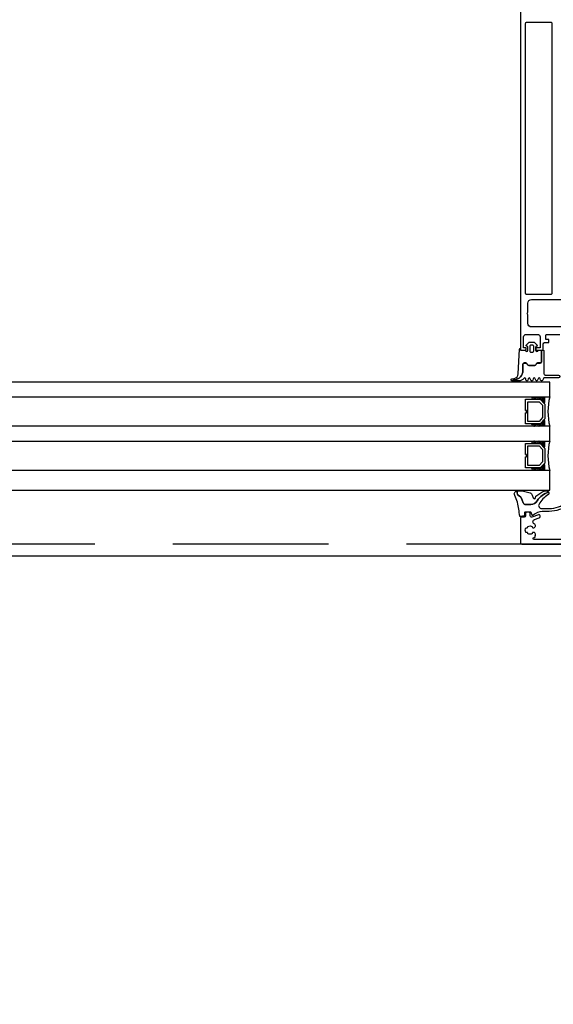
# Model space of a CAD drawing. Header units: millimetres. Extents: x 247761 to 294611, y 172579 to 236863.
# Tile 163 of 256: x 262549 to 262766, y 174433 to 174834. Entities that reach past the tile are written whole.
import ezdxf

# ---------------------------------------------------------------- set-up
doc = ezdxf.new("R2010")
doc.units = ezdxf.units.MM
doc.linetypes.add('ČÁRKOVANÁ', pattern=[19.05, 12.7, -6.35])
for name, color, linetype in [('FASÁDA DETAILNÍ', 4, 'Continuous'), ('KOTY 50', 7, 'Continuous'), ('NOVA', 240, 'Continuous')]:
    doc.layers.add(name, color=color, linetype=linetype)
doc.styles.add('CS-ROMANS', font='romans.shx', dxfattribs={"width": 0.75, "oblique": 5})
doc.dimstyles.new('A_KÓTA_50', dxfattribs={"dimtxt": 110, "dimasz": 2, "dimexe": 100, "dimexo": 1500, "dimgap": 40, "dimtad": 1, "dimrnd": 1, "dimdsep": 46, "dimtxsty": 'CS-ROMANS', "dimblk": 'KOT_CARA20', "dimcen": 45, "dimse1": 1, "dimse2": 1, "dimclrd": 256, "dimclre": 256, "dimclrt": 256, "dimadec": 0, "dimazin": 0, "dimtfac": 1, "dimtix": 1, "dimtmove": 2, "dimatfit": 3, "dimldrblk": 'OBLIQUE', "dimfxl": 0, "dimtolj": 1, "dimarcsym": 0})

# ---------------------------------------------------------------- blocks, each defined once
blk = doc.blocks.new('284336')
for points in [[(-0.7, -9.6), (-10, -9.6, 0.414511), (-10.51, -10.11), (-10.51, -15.51, -1), (-11.69, -15.51), (-11.69, -9.6), (-12.69, -8.95, -0.668884), (-12.6, -8.23), (-11.99, -8.01, 0.766384), (-11.99, -7.21), (-12.6, -6.99, -0.76831), (-12.6, -6.23), (-11.99, -6.01, 0.766384), (-11.99, -5.21), (-12.6, -4.99, -0.76831), (-12.6, -4.23), (-11.99, -4.01, 0.766384), (-11.99, -3.21), (-12.6, -2.99, -0.877523), (-12.5, -2.22), (-12.1, -2.22, 0.698129), (-11.83, -1.5, -0.220231), (-12.89, 0.78), (-12.89, 3.45, -0.157143), (-12.82, 3.68), (-12.69, 3.42, -0.067482), (-12.48, 2.53, 0.393136), (-8.66, -1.02), (-6.1, -1.02, -0.414214), (-5.61, -1.51), (-5.61, -2.22, -0.267949), (-5.85, -2.65), (-6.35, -2.93, 0.267949), (-6.61, -3.38), (-6.61, -5.84, 0.267949), (-6.35, -6.29), (-5.85, -6.57, -0.267949), (-5.61, -7), (-5.61, -8.11, 0.414215), (-5.1, -8.62), (-0.41, -8.62), (-0.41, -9.31, -0.414212), (-0.7, -9.6)], [(-0.41, 0), (-0.41, -2, 0.990243), (-0.4, -3.02), (0.9, -3.02, 0.414214), (1.21, -2.71), (1.21, -2.61, -0.668123), (1.71, -2.4), (2.75, -3.45, -0.199004), (2.89, -3.79), (2.89, -5.43, -0.199038), (2.75, -5.77), (1.71, -6.82, -0.668191), (1.21, -6.61), (1.21, -6.51, 0.414214), (0.9, -6.2), (-0.4, -6.2, 0.990269), (-0.41, -7.22), (-0.41, -8.6), (-5.1, -8.6, -0.414215), (-5.59, -8.11), (-5.59, -7, 0.267949), (-5.84, -6.56), (-6.34, -6.27, -0.267949), (-6.59, -5.84), (-6.59, -3.38, -0.267949), (-6.34, -2.95), (-5.84, -2.66, 0.267949), (-5.59, -2.22), (-5.59, -1.51, 0.414214), (-6.1, -1), (-8.66, -1, -0.393156), (-12.46, 2.53, 0.067572), (-12.67, 3.43), (-12.8, 3.7, -0.637545), (-12.12, 3.53), (-11.92, 2.53, 0.344315), (-10.06, 0.91), (0, 0.38, -0.406913), (0.39, 0), (-0.41, 0)], [(1.7, -4.31, 0.414235), (1.2, -3.81), (-0.7, -3.81, 0.414214), (-1.2, -4.31), (-1.2, -4.91, 0.414214), (-0.7, -5.41), (1.2, -5.41, 0.414235), (1.7, -4.91), (1.7, -4.31)]]:
    blk.add_lwpolyline(points, format="xyb", close=True)
blk = doc.blocks.new('433270')
blk.add_lwpolyline([(1, 0, 0.414364), (0, -1), (0, -1.4, 0.255924), (0.23, -1.83, -0.547723), (0.23, -3.17, 0.255924), (0, -3.6), (0, -14.6, 0.414214), (0.3, -14.9), (1.2, -14.9, 0.414214), (1.7, -14.4), (1.7, -10.3, -0.414214), (2, -10), (6, -10, 0.414248), (7, -9), (7, -7.7, 0.414179), (6.5, -7.2), (5.7, -7.2, 0.414232), (5.4, -7.5), (5.4, -8.2, -0.414198), (5.1, -8.5), (2.8, -8.5, -0.414204), (1.8, -7.5), (1.8, -4.49, -0.147432), (1.97, -3.94, 0.147461), (2.4, -2.5), (2.4, -2.3, -0.414214), (2.9, -1.8), (21.87, -1.8, -0.668178), (22.22, -2.65), (22.16, -2.72, 1), (21.59, -3.29), (21.52, -3.35, 0.198912), (21.38, -3.71), (21.38, -4.05, 0.414214), (22.08, -4.75), (22.38, -4.75, 0.576988), (22.64, -4.3, -0.311246), (24.56, -4.3, 0.576988), (24.82, -4.75), (25.3, -4.75, -0.260065), (25.3, -6.65), (24.82, -6.65, 0.576988), (24.56, -7.1, -0.311246), (22.64, -7.1, 0.576988), (22.38, -6.65), (22.08, -6.65, 0.414214), (21.38, -7.35), (21.38, -7.61, 0.267949), (21.63, -8.04), (21.89, -8.2, -0.637047), (21.73, -10), (19.83, -10.7, 0.315299), (19.5, -11.17), (19.5, -11.49, 0.520567), (20.17, -11.96), (22.83, -10.99, -0.520567), (23.5, -11.46), (23.5, -12.5, 0.414062), (24, -13), (25, -13, 0.414186), (25.5, -12.5), (25.5, -11.5, -0.414182), (26, -11), (27, -11, 0.414214), (27.5, -10.5), (27.5, -0.5, 0.414214), (27, 0), (1, 0)], format="xyb", close=True)
blk = doc.blocks.new('284325')
for points in [[(0.84, -5.23, -0.560316), (0.94, -4.73), (1.94, -4.36, 0.3153), (2.14, -4.08), (2.14, -1.89, 0.451558), (1.8, -1.59), (0.9, -1.7, -0.399586), (0.57, -1.46), (0.3, -0.07, -0.415977), (0.53, 0.29, 0.024107), (6.15, 1.24, 0.076636), (8.99, 2.34, -0.577615), (10.79, 1.3), (10.02, 1.37, 0.283171), (9.08, 0.9, -0.168429), (7.07, -0.74), (5.9, -1.16, 0.315302), (5.24, -2.1), (5.24, -4.21, 0.269719), (6.76, -6.82, -0.194797), (10.18, -11.53, -0.342663), (9.17, -11.17, 0.119207), (5.43, -7.59, 0.578571), (3.63, -8.62), (3.63, -11.77, 0.176415), (6.16, -18.72, -1), (5.24, -19.49, -0.176415), (2.43, -11.77), (2.43, -8.89, 0.208286), (0.84, -5.23)], [(8.95, -6.65), (10.32, -8.78, -0.134555), (10.79, -10.63, -0.339795), (10.19, -11.53, 0.194788), (6.76, -6.81, -0.269736), (5.25, -4.21), (5.25, -2.1, -0.315302), (5.9, -1.17), (7.07, -0.74, 0.168429), (9.09, 0.89, -0.283167), (10.01, 1.36), (10.79, 1.29), (10.79, -0.74, -0.070852), (10.71, -1.3), (9.95, -3.93, -0.241839), (9.08, -4.83), (7.93, -5.22, 0.836024), (8.08, -6.19), (8.11, -6.19, -0.255349), (8.95, -6.65)]]:
    blk.add_lwpolyline(points, format="xyb", close=True)
blk = doc.blocks.new('A$C69D17D4D')
at = {"layer": 'FASÁDA DETAILNÍ'}
for p, q in [((-11879.5, 1315), (-12222.49, 1315)), ((-11879.5, 1309), (-11879.5, 1315)), ((-12222.49, 1309), (-11879.5, 1309)), ((-11879.5, 1297), (-12222.49, 1297)), ((-11879.5, 1291), (-11879.5, 1297)), ((-12222.49, 1291), (-11879.5, 1291)), ((-11879.5, 1279), (-12222.49, 1279)), ((-11879.5, 1271), (-11879.5, 1279)), ((-12222.49, 1271), (-11879.5, 1271))]:
    blk.add_line(p, q, dxfattribs=at)
for points in [[(1656, 1244), (-24924, 1244), (-24924, 24924), (1656, 24924)], [(-11889.5, 1308), (-11883.5, 1308), (-11881.5, 1306), (-11881.5, 1300), (-11883.5, 1298), (-11889.5, 1298), (-11889.5, 1302.5), (-11889, 1302.5), (-11889, 1303.5), (-11889.5, 1303.5)], [(-11888.5, 1299), (-11888.5, 1307), (-11883.91, 1307), (-11882.5, 1305.59), (-11882.5, 1300.55), (-11883.91, 1299)], [(-11889.5, 1290), (-11883.5, 1290), (-11881.5, 1288), (-11881.5, 1282), (-11883.5, 1280), (-11889.5, 1280), (-11889.5, 1284.5), (-11889, 1284.5), (-11889, 1285.5), (-11889.5, 1285.5)], [(-11888.5, 1281), (-11888.5, 1289), (-11883.91, 1289), (-11882.5, 1287.59), (-11882.5, 1282.55), (-11883.91, 1281)]]:
    blk.add_lwpolyline(points, close=True, dxfattribs=at)
at = {"layer": 'FASÁDA DETAILNÍ', "linetype": 'ČÁRKOVANÁ', "ltscale": 5}
blk.add_lwpolyline([(1651, 1249), (-24919, 1249), (-24919, 24919), (1651, 24919)], close=True, dxfattribs=at)
at = {"layer": 'FASÁDA DETAILNÍ'}
for points in [[(-11891.5, 1477), (-11891.5, 1328.5, 0.414214), (-11891, 1328), (-11889.7, 1328, 0.41422), (-11889.2, 1328.5), (-11889.2, 1329), (-11890.2, 1329), (-11890.2, 1333.5, -0.414214), (-11889.2, 1334.5), (-11884.5, 1334.5, -0.414214), (-11883.5, 1333.5), (-11883.5, 1329), (-11885.2, 1329), (-11885.2, 1328.5, 0.414201), (-11884.7, 1328), (-11882.7, 1328, 0.414214), (-11882.2, 1328.5), (-11882.2, 1330.64, -0.414214), (-11881.7, 1331.14), (-11879.9, 1331.14), (-11879.9, 1332.39), (-11881.1, 1332.39), (-11881.1, 1334.2, -0.414214), (-11880.8, 1334.5), (-11875.5, 1334.5, -0.414167)], [(-11868.64, 1337.5), (-11887.01, 1337.5, -0.414214), (-11888.51, 1339), (-11888.51, 1342.5, -0.399985), (-11888.51, 1343.5), (-11888.51, 1347.2, -0.414214), (-11887.01, 1348.7), (-11868.64, 1348.7, 0.13165)]]:
    blk.add_lwpolyline(points, format="xyb", dxfattribs=at)
blk.add_lwpolyline([(-11889.4, 1351.2), (-11889.4, 1461.3, -0.414214), (-11888.9, 1461.8), (-11879.2, 1461.8, -0.414214), (-11878.7, 1461.3), (-11878.7, 1351.2, -0.414214), (-11879.2, 1350.7), (-11888.9, 1350.7, -0.414214), (-11889.4, 1351.2)], format="xyb", close=True, dxfattribs=at)
for centre, radius, start, end in [((-11887.36, 1308.5), 0.596, 303.0366, 56.9634), ((-11887.07, 1308.5), 0.596, 303.0366, 56.9634), ((-11886.78, 1308.5), 0.596, 303.0366, 56.9634), ((-11886.49, 1308.5), 0.596, 303.0366, 56.9634), ((-11886.19, 1308.5), 0.596, 303.0366, 56.9634), ((-11885.9, 1308.5), 0.596, 303.0366, 56.9634), ((-11885.61, 1308.5), 0.596, 303.0366, 56.9634), ((-11885.32, 1308.5), 0.596, 303.0366, 56.9634), ((-11885.02, 1308.5), 0.596, 303.0366, 56.9634), ((-11884.73, 1308.5), 0.596, 303.0366, 56.9634), ((-11884.44, 1308.5), 0.596, 303.0366, 56.9634), ((-11884.15, 1308.5), 0.596, 303.0366, 56.9634), ((-11883.85, 1308.5), 0.596, 303.0366, 56.9634), ((-11883.84, 1308.36), 0.879, 313.9949, 46.4964), ((-11883.93, 1308.21), 1.26, 321.9656, 38.4996), ((-11884.09, 1308.08), 1.71, 327.2949, 32.6857), ((-11884.34, 1307.93), 2.25, 331.5273, 28.4028), ((-11884.68, 1307.76), 2.9, 335.3067, 25.2952), ((-11885.05, 1307.65), 3.55, 337.2938, 22.409), ((-11857.61, 1303), 22.7, 164.6728, 195.3272), ((-11887.36, 1297.5), 0.596, 303.0366, 56.9634), ((-11887.07, 1297.5), 0.596, 303.0366, 56.9634), ((-11886.78, 1297.5), 0.596, 303.0366, 56.9634), ((-11886.49, 1297.5), 0.596, 303.0366, 56.9634), ((-11886.19, 1297.5), 0.596, 303.0366, 56.9634), ((-11885.9, 1297.5), 0.596, 303.0366, 56.9634), ((-11885.61, 1297.5), 0.596, 303.0366, 56.9634), ((-11885.32, 1297.5), 0.596, 303.0366, 56.9634), ((-11885.02, 1297.5), 0.596, 303.0366, 56.9634), ((-11884.73, 1297.5), 0.596, 303.0366, 56.9634), ((-11884.44, 1297.5), 0.596, 303.0366, 56.9634), ((-11884.15, 1297.5), 0.596, 303.0366, 56.9634), ((-11883.85, 1297.5), 0.596, 303.0366, 56.9634), ((-11883.84, 1297.64), 0.879, 313.5036, 46.0051), ((-11883.93, 1297.79), 1.26, 321.5004, 38.0344), ((-11884.09, 1297.92), 1.71, 327.3143, 32.7051), ((-11884.34, 1298.07), 2.25, 331.5972, 28.4727), ((-11884.68, 1298.24), 2.9, 334.7048, 24.6933), ((-11885.05, 1298.35), 3.55, 337.591, 22.7062), ((-11887.36, 1290.5), 0.596, 303.0366, 56.9634), ((-11887.07, 1290.5), 0.596, 303.0366, 56.9634), ((-11886.78, 1290.5), 0.596, 303.0366, 56.9634), ((-11886.49, 1290.5), 0.596, 303.0366, 56.9634), ((-11886.19, 1290.5), 0.596, 303.0366, 56.9634), ((-11885.9, 1290.5), 0.596, 303.0366, 56.9634), ((-11885.61, 1290.5), 0.596, 303.0366, 56.9634), ((-11885.32, 1290.5), 0.596, 303.0366, 56.9634), ((-11885.02, 1290.5), 0.596, 303.0366, 56.9634), ((-11884.73, 1290.5), 0.596, 303.0366, 56.9634), ((-11884.44, 1290.5), 0.596, 303.0366, 56.9634), ((-11884.15, 1290.5), 0.596, 303.0366, 56.9634), ((-11883.85, 1290.5), 0.596, 303.0366, 56.9634), ((-11883.84, 1290.36), 0.879, 313.9949, 46.4964), ((-11883.93, 1290.21), 1.26, 321.9656, 38.4996), ((-11884.09, 1290.08), 1.71, 327.2949, 32.6857), ((-11884.34, 1289.93), 2.25, 331.5273, 28.4028), ((-11884.68, 1289.76), 2.9, 335.3067, 25.2952), ((-11885.05, 1289.65), 3.55, 337.2938, 22.409), ((-11857.61, 1285), 22.7, 164.6728, 195.3272), ((-11884.09, 1279.92), 1.71, 327.3143, 32.7051), ((-11884.34, 1280.07), 2.25, 331.5972, 28.4727), ((-11884.68, 1280.24), 2.9, 334.7048, 24.6933), ((-11885.05, 1280.35), 3.55, 337.591, 22.7062), ((-11887.36, 1279.5), 0.596, 303.0366, 56.9634), ((-11887.07, 1279.5), 0.596, 303.0366, 56.9634), ((-11886.78, 1279.5), 0.596, 303.0366, 56.9634), ((-11886.49, 1279.5), 0.596, 303.0366, 56.9634), ((-11886.19, 1279.5), 0.596, 303.0366, 56.9634), ((-11885.9, 1279.5), 0.596, 303.0366, 56.9634), ((-11885.61, 1279.5), 0.596, 303.0366, 56.9634), ((-11885.32, 1279.5), 0.596, 303.0366, 56.9634), ((-11885.02, 1279.5), 0.596, 303.0366, 56.9634), ((-11884.73, 1279.5), 0.596, 303.0366, 56.9634), ((-11884.44, 1279.5), 0.596, 303.0366, 56.9634), ((-11884.15, 1279.5), 0.596, 303.0366, 56.9634), ((-11883.85, 1279.5), 0.596, 303.0366, 56.9634), ((-11883.84, 1279.64), 0.879, 313.5036, 46.0051), ((-11883.93, 1279.79), 1.26, 321.5004, 38.0344)]:
    blk.add_arc(centre, radius, start, end, dxfattribs=at)
for name, p, rotation in [('284336', (-11891.5, 1328.41), 90), ('284325', (-11891.5, 1259.86), 90), ('433270', (-11864, 1249), 180)]:
    blk.add_blockref(name, p, dxfattribs=dict(at, rotation=rotation))
blk = doc.blocks.new('KOT_CARA20')
for p, q in [((0, 20), (0, -20)), ((0, 0), (14.14, 14.14)), ((0, 0), (-14.14, -14.14))]:
    blk.add_line(p, q)
blk = doc.blocks.new('*D33')
at = {"layer": 'Defpoints', "color": 0, "ltscale": 5, "transparency": 16777216}
for p in [(249720.52, 174615.26), (276300.52, 174615.26), (276300.52, 172618.77)]:
    blk.add_point(p, dxfattribs=at)
at = {"layer": 'KOTY 50', "lineweight": -2, "ltscale": 5, "transparency": 16777216}
blk.add_line((249722.52, 172618.77), (276298.52, 172618.77), dxfattribs=at)
at = {"layer": 'KOTY 50', "lineweight": -2, "ltscale": 5, "transparency": 16777216, "xscale": 2, "yscale": 2, "zscale": 2, "rotation": 180}
blk.add_blockref('KOT_CARA20', (249720.52, 172618.77), dxfattribs=at)
at = {"layer": 'KOTY 50', "lineweight": -2, "ltscale": 5, "transparency": 16777216, "xscale": 2, "yscale": 2, "zscale": 2}
blk.add_blockref('KOT_CARA20', (276300.52, 172618.77), dxfattribs=at)
at = {"layer": 'KOTY 50', "ltscale": 5, "transparency": 16777216, "insert": (263010.52, 172713.77), "char_height": 110, "attachment_point": 5, "style": 'CS-ROMANS'}
blk.add_mtext('\\A1;26580', dxfattribs=at)
blk = doc.blocks.new('_OBLIQUE')
at = {"color": 0, "linetype": 'ByBlock', "ltscale": 15}
blk.add_line((-0.5, -0.5), (0.5, 0.5), dxfattribs=at)

msp = doc.modelspace()

# ---------------------------------------------------------------- block references
at = {"layer": 'NOVA', "ltscale": 300}
msp.add_blockref('A$C69D17D4D', (274644.517, 173371.259), dxfattribs=at)

# ---------------------------------------------------------------- dimensions: what is measured, and where the dimension line sits
at = {"layer": 'KOTY 50', "ltscale": 5}
dim = msp.add_linear_dim(base=(276300.517, 172618.774), p1=(249720.517, 174615.259), p2=(276300.517, 174615.259), dimstyle='A_KÓTA_50', dxfattribs=at)
dim.commit()
dim.dimension.update_dxf_attribs({"geometry": '*D33', "text_midpoint": (263010.517, 172713.774)})

doc.saveas('drawing.dxf')
